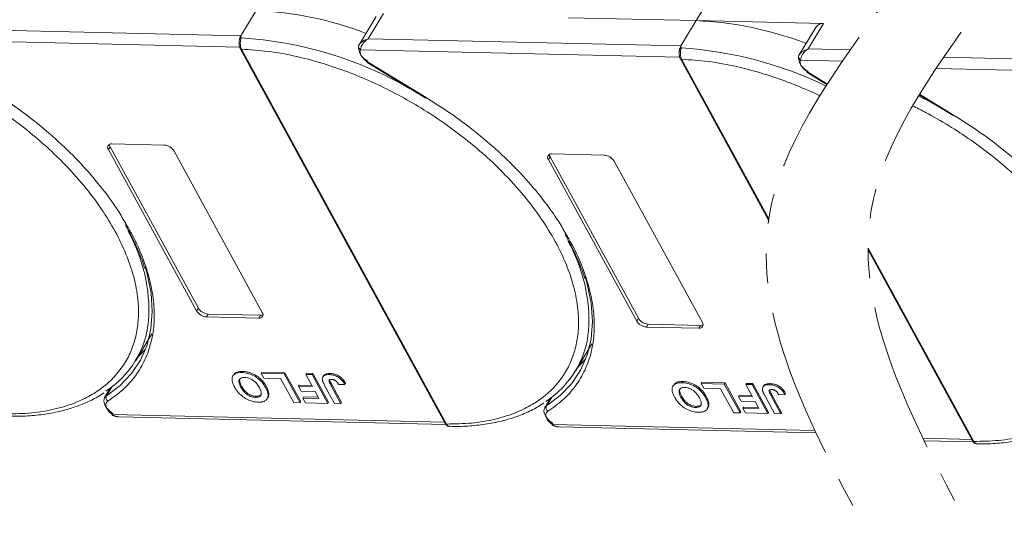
# Model space of a CAD drawing. Header units: millimetres. Extents: x 506 to 1981, y 649 to 1682.
# Tile 63 of 86: x 1574 to 1681, y 1392 to 1448. Entities that reach past the tile are written whole.
import ezdxf

# ---------------------------------------------------------------- set-up
doc = ezdxf.new("R2010")
doc.units = ezdxf.units.MM
doc.linetypes.add('PHANTOM2', pattern=[31.75, 15.875, -3.175, 3.175, -3.175, 3.175, -3.175])

msp = doc.modelspace()

# ---------------------------------------------------------------- linework, layer by layer
at = {"color": 7, "linetype": 'Continuous', "lineweight": 15}
for p, q in [((1647.708, 1448.049), (1649.576, 1451.118)), ((1599.581, 1449.154), (1597.901, 1446.391)), ((1612.711, 1448.488), (1610.843, 1445.417)), ((1611.844, 1446.072), (1613.525, 1448.834)), ((1633.765, 1448.369), (1647.708, 1448.049)), ((1647.708, 1448.049), (1646.027, 1445.287)), ((1661.652, 1447.729), (1647.708, 1448.049)), ((1660.838, 1447.383), (1658.97, 1444.313)), ((1659.971, 1444.967), (1661.652, 1447.729)), ((1597.901, 1446.391), (1563.718, 1447.176)), ((1597.901, 1446.391), (1597.938, 1446.172)), ((1562.886, 1445.95), (1597.792, 1445.149)), ((1610.862, 1445.448), (1610.774, 1445.231)), ((1646.027, 1445.287), (1611.844, 1446.072)), ((1646.027, 1445.287), (1646.065, 1445.068)), ((1597.854, 1444.993), (1620.27, 1404.02)), ((1597.993, 1444.927), (1597.994, 1444.926)), ((1597.994, 1444.926), (1620.409, 1403.953)), ((1611.013, 1444.846), (1645.918, 1444.045)), ((1658.989, 1444.344), (1658.901, 1444.126)), ((1664.582, 1444.861), (1659.971, 1444.967)), ((1611.723, 1443.477), (1618.149, 1439.567)), ((1611.765, 1443.546), (1618.191, 1439.636)), ((1645.981, 1443.888), (1655.631, 1426.25)), ((1646.119, 1443.823), (1646.12, 1443.821)), ((1646.12, 1443.821), (1655.653, 1426.396)), ((1659.139, 1443.741), (1663.735, 1443.636)), ((1703.691, 1443.385), (1674.772, 1444.049)), ((1659.849, 1442.373), (1662.016, 1441.054)), ((1659.891, 1442.442), (1662.06, 1441.122)), ((1673.946, 1442.823), (1703.582, 1442.143)), ((1672.096, 1439.927), (1675.812, 1437.665)), ((1672.138, 1439.996), (1675.854, 1437.734)), ((1583.795, 1434.577), (1589.541, 1434.445)), ((1583.422, 1433.963), (1583.608, 1434.27)), ((1593.078, 1416.313), (1583.422, 1433.963)), ((1583.608, 1434.27), (1593.265, 1416.619)), ((1590.605, 1433.798), (1600.261, 1416.148)), ((1631.922, 1433.473), (1637.668, 1433.341)), ((1631.548, 1432.859), (1631.735, 1433.166)), ((1641.205, 1415.208), (1631.548, 1432.859)), ((1631.735, 1433.166), (1641.392, 1415.515)), ((1638.731, 1432.694), (1648.388, 1415.043)), ((1666.506, 1423.194), (1678.073, 1402.051)), ((1666.507, 1423.005), (1677.933, 1402.118)), ((1593.265, 1416.619), (1593.078, 1416.313)), ((1594.328, 1415.973), (1594.141, 1415.666)), ((1599.888, 1415.534), (1594.141, 1415.666)), ((1594.328, 1415.973), (1600.075, 1415.841)), ((1600.075, 1415.841), (1599.888, 1415.534)), ((1641.392, 1415.515), (1641.205, 1415.208)), ((1642.455, 1414.868), (1642.268, 1414.561)), ((1648.014, 1414.43), (1642.268, 1414.561)), ((1642.455, 1414.868), (1648.201, 1414.736)), ((1648.201, 1414.736), (1648.014, 1414.43)), ((1586.381, 1410.839), (1588.192, 1413.816)), ((1634.508, 1409.735), (1636.319, 1412.712)), ((1598.034, 1409.578), (1598.109, 1409.701)), ((1600.133, 1409.49), (1600.208, 1409.613)), ((1600.208, 1409.613), (1602.74, 1409.555)), ((1597.12, 1409.326), (1597.045, 1409.203)), ((1600.133, 1409.49), (1602.666, 1409.432)), ((1600.421, 1408.965), (1600.133, 1409.49)), ((1602.263, 1408.923), (1600.421, 1408.965)), ((1603.7, 1406.296), (1602.263, 1408.923)), ((1602.74, 1409.555), (1602.666, 1409.432)), ((1602.666, 1409.432), (1604.39, 1406.28)), ((1602.74, 1409.555), (1604.465, 1406.403)), ((1605.014, 1409.378), (1605.089, 1409.501)), ((1605.014, 1409.378), (1605.705, 1409.362)), ((1605.744, 1408.045), (1605.014, 1409.378)), ((1605.089, 1409.501), (1605.779, 1409.485)), ((1605.779, 1409.485), (1605.705, 1409.362)), ((1605.705, 1409.362), (1607.429, 1406.211)), ((1605.779, 1409.485), (1607.504, 1406.333)), ((1606.952, 1409.221), (1606.878, 1409.099)), ((1607.687, 1409.481), (1607.612, 1409.359)), ((1646.161, 1408.474), (1646.235, 1408.597)), ((1583.664, 1407.901), (1583.02, 1406.842)), ((1583.224, 1407.046), (1583.812, 1408.011)), ((1583.548, 1407.816), (1583.612, 1407.815)), ((1597.916, 1407.974), (1597.991, 1408.097)), ((1600.691, 1408.064), (1600.617, 1407.942)), ((1604.299, 1408.202), (1604.224, 1408.08)), ((1604.512, 1407.554), (1604.224, 1408.08)), ((1604.224, 1408.08), (1605.744, 1408.045)), ((1604.299, 1408.202), (1605.675, 1408.171)), ((1606.031, 1407.519), (1604.512, 1407.554)), ((1606.451, 1406.752), (1606.031, 1407.519)), ((1608.166, 1406.194), (1607.079, 1408.181)), ((1607.741, 1408.218), (1607.815, 1408.341)), ((1607.741, 1408.218), (1608.857, 1406.178)), ((1607.815, 1408.341), (1608.931, 1406.301)), ((1608.628, 1408.258), (1609.296, 1408.282)), ((1609.371, 1408.405), (1609.296, 1408.282)), ((1645.247, 1408.221), (1645.172, 1408.098)), ((1648.26, 1408.386), (1648.335, 1408.509)), ((1648.26, 1408.386), (1650.792, 1408.328)), ((1648.547, 1407.861), (1648.26, 1408.386)), ((1648.335, 1408.509), (1650.867, 1408.451)), ((1650.389, 1407.818), (1648.547, 1407.861)), ((1651.826, 1405.192), (1650.389, 1407.818)), ((1650.867, 1408.451), (1650.792, 1408.328)), ((1650.792, 1408.328), (1652.517, 1405.176)), ((1650.867, 1408.451), (1652.592, 1405.299)), ((1653.141, 1408.274), (1653.215, 1408.397)), ((1653.141, 1408.274), (1653.831, 1408.258)), ((1653.87, 1406.94), (1653.141, 1408.274)), ((1653.215, 1408.397), (1653.906, 1408.381)), ((1653.906, 1408.381), (1653.831, 1408.258)), ((1653.831, 1408.258), (1655.556, 1405.106)), ((1653.906, 1408.381), (1655.631, 1405.229)), ((1655.079, 1408.117), (1655.004, 1407.994)), ((1655.814, 1408.377), (1655.739, 1408.254)), ((1655.782, 1407.604), (1655.942, 1407.236)), ((1599.517, 1406.871), (1599.591, 1406.994)), ((1600.798, 1406.716), (1600.873, 1406.838)), ((1600.969, 1407.267), (1600.895, 1407.144)), ((1604.465, 1406.403), (1604.39, 1406.28)), ((1604.776, 1406.915), (1604.701, 1406.792)), ((1604.989, 1406.267), (1604.701, 1406.792)), ((1604.701, 1406.792), (1606.451, 1406.752)), ((1604.776, 1406.915), (1606.382, 1406.878)), ((1631.791, 1406.796), (1631.147, 1405.737)), ((1631.351, 1405.942), (1631.938, 1406.907)), ((1631.675, 1406.712), (1631.739, 1406.71)), ((1646.043, 1406.87), (1646.118, 1406.993)), ((1648.818, 1406.96), (1648.743, 1406.837)), ((1652.426, 1407.098), (1652.351, 1406.975)), ((1652.638, 1406.45), (1652.351, 1406.975)), ((1652.351, 1406.975), (1653.87, 1406.94)), ((1652.426, 1407.098), (1653.801, 1407.067)), ((1654.158, 1406.415), (1652.638, 1406.45)), ((1654.578, 1405.647), (1654.158, 1406.415)), ((1656.293, 1405.089), (1655.206, 1407.076)), ((1655.867, 1407.113), (1655.942, 1407.236)), ((1655.867, 1407.113), (1656.983, 1405.073)), ((1655.942, 1407.236), (1657.058, 1405.196)), ((1656.755, 1407.154), (1657.423, 1407.178)), ((1657.498, 1407.301), (1657.423, 1407.178)), ((1604.39, 1406.28), (1603.7, 1406.296)), ((1607.429, 1406.211), (1604.989, 1406.267)), ((1607.504, 1406.333), (1607.429, 1406.211)), ((1608.857, 1406.178), (1608.166, 1406.194)), ((1608.931, 1406.301), (1608.857, 1406.178)), ((1647.643, 1405.767), (1647.718, 1405.889)), ((1648.925, 1405.611), (1648.999, 1405.734)), ((1649.096, 1406.163), (1649.021, 1406.04)), ((1652.903, 1405.81), (1652.828, 1405.688)), ((1653.115, 1405.162), (1652.828, 1405.688)), ((1652.828, 1405.688), (1654.578, 1405.647)), ((1652.903, 1405.81), (1654.509, 1405.773)), ((1620.185, 1404.175), (1583.879, 1405.008)), ((1584.573, 1404.734), (1620.345, 1403.913)), ((1652.517, 1405.176), (1651.826, 1405.192)), ((1652.592, 1405.299), (1652.517, 1405.176)), ((1655.556, 1405.106), (1653.115, 1405.162)), ((1655.631, 1405.229), (1655.556, 1405.106)), ((1656.983, 1405.073), (1656.293, 1405.089)), ((1657.058, 1405.196), (1656.983, 1405.073)), ((1620.409, 1403.953), (1620.41, 1403.951)), ((1660.697, 1403.245), (1632.005, 1403.904)), ((1632.699, 1403.63), (1660.819, 1402.985)), ((1677.849, 1402.273), (1672.513, 1402.396)), ((1672.639, 1402.135), (1678.008, 1402.012)), ((1678.073, 1402.051), (1678.074, 1402.05))]:
    msp.add_line(p, q, dxfattribs=at)
at = {"color": 7, "linetype": 'Continuous', "lineweight": 15, "flags": 128}
for points in [[(1611.765, 1443.546), (1611.742, 1443.509), (1611.728, 1443.486), (1611.723, 1443.477), (1611.723, 1443.477)], [(1659.891, 1442.442), (1659.869, 1442.405), (1659.855, 1442.382), (1659.849, 1442.373), (1659.849, 1442.373)], [(1618.191, 1439.636), (1618.168, 1439.6), (1618.154, 1439.576), (1618.149, 1439.567), (1618.149, 1439.567)], [(1675.854, 1437.734), (1675.832, 1437.698), (1675.818, 1437.675), (1675.812, 1437.665), (1675.812, 1437.665)], [(1587.441, 1421.154), (1587.666, 1420.373), (1588.092, 1418.282), (1588.232, 1416.273), (1588.087, 1414.367), (1587.657, 1412.585), (1586.946, 1410.945), (1585.964, 1409.466), (1584.719, 1408.161), (1583.224, 1407.046)], [(1635.567, 1420.05), (1635.793, 1419.269), (1636.218, 1417.178), (1636.359, 1415.168), (1636.214, 1413.263), (1635.783, 1411.481), (1635.073, 1409.841), (1634.09, 1408.361), (1632.845, 1407.057), (1631.351, 1405.942)], [(1586.658, 1411.294), (1586.704, 1411.336), (1587.496, 1412.137)], [(1634.785, 1410.19), (1634.83, 1410.231), (1635.623, 1411.033)], [(1583.913, 1405.111), (1583.6, 1405.345), (1583.334, 1405.609), (1583.128, 1405.888), (1582.992, 1406.17), (1582.932, 1406.439), (1582.953, 1406.683), (1583.02, 1406.842)], [(1583.02, 1406.842), (1583.052, 1406.888), (1583.224, 1407.046)], [(1632.039, 1404.007), (1631.727, 1404.241), (1631.461, 1404.505), (1631.255, 1404.784), (1631.118, 1405.066), (1631.059, 1405.335), (1631.079, 1405.579), (1631.147, 1405.737)], [(1631.147, 1405.737), (1631.178, 1405.784), (1631.351, 1405.942)], [(1583.879, 1405.008), (1583.852, 1404.974), (1583.834, 1404.953), (1583.825, 1404.946), (1583.825, 1404.954), (1583.835, 1404.975), (1583.853, 1405.009), (1583.879, 1405.055), (1583.913, 1405.111)], [(1632.005, 1403.904), (1631.979, 1403.87), (1631.961, 1403.849), (1631.952, 1403.842), (1631.952, 1403.849), (1631.961, 1403.87), (1631.979, 1403.905), (1632.006, 1403.951), (1632.039, 1404.007)]]:
    msp.add_lwpolyline(points, dxfattribs=at)
at = {"color": 7, "linetype": 'Continuous', "lineweight": 15}
for centre, radius, start, end in [((1598.005, 1411.297), 37.889, 68.97091, 87.61491), ((1646.131, 1410.193), 37.889, 68.97091, 87.61491), ((1661.536, 1446.872), 0.865, 82.29579, 143.75946), ((1598.016, 1445.905), 0.278, 106.23049, 154.5199), ((1595.309, 1403.894), 42.36, 60.09182, 86.44113), ((1611.073, 1445.214), 0.299, 148.89078, 176.84469), ((1611.208, 1445.233), 0.433, 180.29447, 243.27622), ((1612.482, 1445.206), 1.705, 177.9781, 247.11934), ((1597.979, 1445.078), 0.152, 213.6444, 275.03728), ((1597.982, 1445.08), 0.155, 214.37766, 274.3082), ((1646.143, 1444.801), 0.278, 106.23049, 154.5199), ((1643.436, 1402.79), 42.36, 64.1283, 86.44113), ((1659.2, 1444.11), 0.299, 148.89078, 176.84469), ((1659.334, 1444.129), 0.433, 180.29447, 243.27622), ((1660.609, 1444.102), 1.705, 177.9781, 247.11934), ((1646.106, 1443.974), 0.152, 213.6444, 275.03728), ((1646.109, 1443.976), 0.155, 214.37766, 274.3082), ((1652.973, 1401.992), 42.36, 60.09182, 63.26), ((1583.725, 1434.199), 0.384, 79.47957, 217.89689), ((1584.09, 1434.557), 0.561, 182.97477, 210.78742), ((1589.449, 1433.096), 1.352, 31.28833, 86.07738), ((1631.851, 1433.095), 0.384, 79.47957, 217.89689), ((1632.217, 1433.453), 0.561, 182.97477, 210.78742), ((1637.576, 1431.992), 1.352, 31.28833, 86.07738), ((1570.088, 1416.311), 17.77, 356.58108, 29.61611), ((1618.215, 1415.207), 17.77, 356.58108, 29.61611), ((1594.234, 1417.015), 1.352, 211.28833, 266.07738), ((1594.421, 1417.322), 1.352, 211.28833, 266.07738), ((1599.958, 1415.912), 0.384, 259.47957, 37.89689), ((1577.553, 1416.211), 10.318, 302.73279, 354.66622), ((1600.108, 1416.4), 0.561, 266.58142, 294.38722), ((1642.36, 1415.911), 1.352, 211.28833, 266.07738), ((1642.547, 1416.217), 1.352, 211.28833, 266.07738), ((1648.085, 1414.807), 0.384, 259.47957, 37.89689), ((1625.68, 1415.106), 10.318, 302.73279, 354.66622), ((1648.235, 1415.296), 0.561, 266.58142, 294.38722), ((1583.661, 1406.839), 0.483, 154.63164, 231.84459), ((1631.788, 1405.735), 0.483, 154.63164, 231.84459), ((1620.398, 1404.108), 0.155, 214.37766, 274.3082), ((1620.399, 1404.106), 0.155, 214.42362, 274.2689), ((1678.061, 1402.206), 0.155, 214.37766, 274.3082), ((1678.062, 1402.204), 0.155, 214.42362, 274.2689)]:
    msp.add_arc(centre, radius, start, end, dxfattribs=at)
at = {"color": 3, "linetype": 'PHANTOM2', "lineweight": 9, "ltscale": 1.030123}
for points in [[(1668.774, 1505.623), (1679.347, 1471.386), (1655.682, 1426.576), (1666.255, 1392.338)], [(1679.917, 1506.191), (1690.49, 1471.954), (1666.825, 1427.143), (1677.398, 1392.906)]]:
    msp.add_spline(points, degree=3, dxfattribs=at)
at = {"color": 7, "linetype": 'Continuous', "lineweight": 15}
for points in [[(1597.765, 1446.025), (1597.781, 1446.093), (1597.813, 1446.229), (1597.872, 1446.337), (1597.901, 1446.391)], [(1645.892, 1444.92), (1645.908, 1444.989), (1645.94, 1445.125), (1645.998, 1445.233), (1646.027, 1445.287)], [(1611.013, 1444.846), (1610.985, 1444.754), (1610.93, 1444.569), (1611.032, 1444.338), (1611.083, 1444.222)], [(1611.083, 1444.222), (1611.166, 1444.096), (1611.333, 1443.845), (1611.621, 1443.646), (1611.765, 1443.546)], [(1659.139, 1443.741), (1659.112, 1443.649), (1659.057, 1443.465), (1659.159, 1443.233), (1659.21, 1443.117)], [(1659.21, 1443.117), (1659.293, 1442.992), (1659.459, 1442.741), (1659.747, 1442.541), (1659.891, 1442.442)], [(1583.259, 1405.645), (1583.335, 1405.528), (1583.488, 1405.295), (1583.748, 1405.104), (1583.879, 1405.008)], [(1631.386, 1404.54), (1631.462, 1404.424), (1631.614, 1404.191), (1631.875, 1403.999), (1632.005, 1403.904)]]:
    msp.add_open_spline(points, degree=3, dxfattribs=at)
for points, knots in [([(1549.867, 1446.03), (1550.831, 1445.97), (1552.788, 1445.849), (1555.934, 1445.27), (1558.967, 1444.45), (1561.81, 1443.448), (1564.419, 1442.343), (1567.009, 1441.058), (1570.396, 1439.118), (1573.594, 1436.888), (1576.486, 1434.456), (1578.664, 1432.382), (1580.768, 1430.058), (1582.68, 1427.525), (1584.226, 1425.012), (1585.425, 1422.507), (1586.27, 1419.999), (1586.688, 1417.714), (1586.754, 1415.688), (1586.551, 1413.923), (1586.082, 1412.264), (1585.101, 1410.226), (1583.608, 1408.502), (1581.668, 1407.15), (1579.864, 1406.254), (1577.662, 1405.554), (1575.078, 1405.107), (1573.205, 1405.074), (1572.283, 1405.057)], [0, 0, 0, 0, 0.038862, 0.078912, 0.1200677, 0.1522272, 0.1843815, 0.2172151, 0.2500433, 0.3156185, 0.347778, 0.3799323, 0.4210926, 0.4611415, 0.5, 0.5388632, 0.578912, 0.6200677, 0.6522272, 0.6843815, 0.7172151, 0.7500433, 0.8156185, 0.847778, 0.8799323, 0.9210926, 0.9611404, 1, 1, 1, 1]), ([(1597.741, 1445.843), (1597.731, 1445.706), (1597.714, 1445.494), (1597.762, 1445.194), (1597.822, 1445.062), (1597.853, 1444.994)], [0, 0, 0, 0, 0.4726534, 0.7330547, 1, 1, 1, 1]), ([(1597.743, 1445.759), (1597.744, 1445.83), (1597.745, 1445.921), (1597.761, 1446.007), (1597.765, 1446.025)], [0, 0, 0, 0, 0.789595, 1, 1, 1, 1]), ([(1597.938, 1446.172), (1597.931, 1446.136), (1597.913, 1446.055), (1597.883, 1445.906), (1597.861, 1445.736), (1597.852, 1445.531), (1597.866, 1445.318), (1597.913, 1445.101), (1597.964, 1444.989), (1597.993, 1444.927)], [0, 0, 0, 0, 0.11199725, 0.24484387, 0.3691679, 0.50089869, 0.68753328, 0.82813816, 1, 1, 1, 1]), ([(1610.817, 1445.369), (1610.856, 1445.432), (1610.943, 1445.573), (1611.267, 1445.851), (1611.618, 1445.985), (1611.844, 1446.072)], [0, 0, 0, 0, 0.2270634, 0.5015869, 1, 1, 1, 1]), ([(1611.844, 1446.072), (1611.727, 1445.99), (1611.492, 1445.827), (1611.22, 1445.496), (1611.038, 1445.141), (1611.021, 1444.94), (1611.013, 1444.846)], [0, 0, 0, 0, 0.2515188, 0.5017844, 0.7656323, 1, 1, 1, 1]), ([(1597.994, 1444.926), (1598.957, 1444.866), (1600.914, 1444.745), (1604.06, 1444.166), (1607.093, 1443.346), (1609.937, 1442.344), (1612.545, 1441.239), (1615.136, 1439.954), (1618.523, 1438.014), (1621.72, 1435.784), (1624.613, 1433.352), (1626.79, 1431.278), (1628.894, 1428.953), (1630.806, 1426.421), (1632.352, 1423.908), (1633.552, 1421.403), (1634.397, 1418.895), (1634.815, 1416.61), (1634.881, 1414.584), (1634.677, 1412.819), (1634.209, 1411.16), (1633.227, 1409.122), (1631.735, 1407.397), (1629.795, 1406.046), (1627.99, 1405.15), (1625.789, 1404.45), (1623.204, 1404.003), (1621.332, 1403.969), (1620.409, 1403.953)], [0, 0, 0, 0, 0.038862, 0.078912, 0.1200677, 0.1522272, 0.1843815, 0.2172151, 0.2500433, 0.3156185, 0.347778, 0.3799323, 0.4210926, 0.4611415, 0.5, 0.5388632, 0.578912, 0.6200677, 0.6522272, 0.6843815, 0.7172151, 0.7500433, 0.8156185, 0.847778, 0.8799323, 0.9210926, 0.9611404, 1, 1, 1, 1]), ([(1645.868, 1444.738), (1645.857, 1444.602), (1645.841, 1444.389), (1645.889, 1444.09), (1645.949, 1443.957), (1645.98, 1443.89)], [0, 0, 0, 0, 0.4726534, 0.7330547, 1, 1, 1, 1]), ([(1645.87, 1444.654), (1645.871, 1444.726), (1645.872, 1444.816), (1645.888, 1444.902), (1645.892, 1444.92)], [0, 0, 0, 0, 0.789595, 1, 1, 1, 1]), ([(1646.065, 1445.068), (1646.057, 1445.031), (1646.04, 1444.951), (1646.01, 1444.802), (1645.988, 1444.631), (1645.978, 1444.427), (1645.993, 1444.214), (1646.04, 1443.997), (1646.091, 1443.885), (1646.119, 1443.823)], [0, 0, 0, 0, 0.1119973, 0.2448439, 0.3691679, 0.5008987, 0.6875333, 0.8281382, 1, 1, 1, 1]), ([(1658.943, 1444.265), (1658.983, 1444.328), (1659.07, 1444.469), (1659.393, 1444.747), (1659.745, 1444.881), (1659.971, 1444.967)], [0, 0, 0, 0, 0.2270634, 0.5015869, 1, 1, 1, 1]), ([(1659.971, 1444.967), (1659.853, 1444.885), (1659.619, 1444.722), (1659.346, 1444.391), (1659.165, 1444.037), (1659.148, 1443.836), (1659.139, 1443.741)], [0, 0, 0, 0, 0.2515188, 0.5017844, 0.7656323, 1, 1, 1, 1]), ([(1646.12, 1443.821), (1647.084, 1443.762), (1649.041, 1443.641), (1652.187, 1443.062), (1655.22, 1442.242), (1658.064, 1441.239), (1659.991, 1440.423), (1661.047, 1439.93), (1661.245, 1439.835)], [0, 0, 0, 0, 0.03886198, 0.07891202, 0.12006769, 0.15222721, 0.18438153, 0.19185916, 0.19185916, 0.19185916, 0.19185916]), ([(1570.064, 1440.74), (1571.039, 1440.122), (1572.99, 1438.884), (1575.748, 1436.787), (1578.345, 1434.535), (1580.731, 1432.136), (1582.83, 1429.65), (1584.411, 1427.485), (1585.155, 1426.161), (1585.423, 1425.684)], [0, 0, 0, 0, 0.1495671, 0.2991439, 0.452293, 0.6065008, 0.7607086, 0.9138577, 1, 1, 1, 1]), ([(1618.191, 1439.636), (1619.166, 1439.017), (1621.116, 1437.78), (1623.875, 1435.683), (1626.472, 1433.431), (1628.858, 1431.032), (1630.957, 1428.546), (1632.538, 1426.381), (1633.282, 1425.057), (1633.55, 1424.58)], [0, 0, 0, 0, 0.1495671, 0.2991439, 0.452293, 0.6065008, 0.7607086, 0.9138577, 1, 1, 1, 1]), ([(1671.39, 1438.743), (1671.859, 1438.512), (1673.19, 1437.829), (1676.186, 1436.112), (1679.384, 1433.882), (1682.277, 1431.45), (1684.454, 1429.376), (1686.558, 1427.052), (1688.47, 1424.519), (1690.016, 1422.006), (1691.215, 1419.501), (1692.061, 1416.993), (1692.479, 1414.708), (1692.544, 1412.682), (1692.341, 1410.917), (1691.873, 1409.258), (1690.891, 1407.22), (1689.398, 1405.496), (1687.459, 1404.144), (1685.654, 1403.248), (1683.453, 1402.548), (1680.868, 1402.101), (1678.995, 1402.068), (1678.073, 1402.051)], [0.19950286, 0.19950286, 0.19950286, 0.19950286, 0.21721506, 0.25004326, 0.31561849, 0.34777802, 0.37993233, 0.42109262, 0.46114154, 0.50000001, 0.53886316, 0.57891202, 0.62006769, 0.65222721, 0.68438153, 0.71721506, 0.75004326, 0.81561849, 0.84777802, 0.87993233, 0.92109262, 0.96114036, 1, 1, 1, 1]), ([(1675.854, 1437.734), (1676.829, 1437.116), (1678.78, 1435.878), (1681.538, 1433.781), (1684.136, 1431.529), (1686.522, 1429.13), (1688.621, 1426.644), (1690.201, 1424.479), (1690.946, 1423.155), (1691.214, 1422.678)], [0, 0, 0, 0, 0.1495671, 0.2991439, 0.452293, 0.6065008, 0.7607086, 0.9138577, 1, 1, 1, 1]), ([(1585.251, 1425.771), (1585.48, 1425.371), (1586.043, 1424.387), (1586.735, 1422.831), (1587.22, 1421.623), (1587.384, 1421.01), (1587.398, 1420.958)], [0, 0, 0, 0, 0.2464559, 0.6056052, 0.9666445, 1, 1, 1, 1]), ([(1585.423, 1425.684), (1585.634, 1425.334), (1586.339, 1424.155), (1587.198, 1422.158), (1587.994, 1419.733), (1588.419, 1417.368), (1588.488, 1415.091), (1588.176, 1412.938), (1587.492, 1410.96), (1586.446, 1409.209), (1585.096, 1407.676), (1583.94, 1406.865), (1583.362, 1406.459)], [0, 0, 0, 0, 0.0444737, 0.1493697, 0.2542516, 0.3591475, 0.466545, 0.5746848, 0.6828247, 0.7902221, 0.8951076, 1, 1, 1, 1]), ([(1633.55, 1424.58), (1633.76, 1424.229), (1634.466, 1423.051), (1635.325, 1421.054), (1636.121, 1418.629), (1636.546, 1416.264), (1636.615, 1413.987), (1636.303, 1411.833), (1635.618, 1409.855), (1634.573, 1408.104), (1633.223, 1406.572), (1632.067, 1405.761), (1631.489, 1405.355)], [0, 0, 0, 0, 0.0444737, 0.1493697, 0.2542516, 0.3591475, 0.466545, 0.5746848, 0.6828247, 0.7902221, 0.8951076, 1, 1, 1, 1]), ([(1633.378, 1424.667), (1633.607, 1424.267), (1634.169, 1423.283), (1634.861, 1421.727), (1635.347, 1420.519), (1635.511, 1419.906), (1635.525, 1419.854)], [0, 0, 0, 0, 0.2464559, 0.6056052, 0.9666445, 1, 1, 1, 1]), ([(1597.135, 1409.315), (1597.192, 1409.397), (1597.319, 1409.579), (1597.687, 1409.692), (1597.981, 1409.698), (1598.109, 1409.701)], [0, 0, 0, 0, 0.3159769, 0.7036842, 1, 1, 1, 1]), ([(1598.109, 1409.701), (1598.206, 1409.696), (1598.501, 1409.681), (1599.041, 1409.55), (1599.656, 1409.231), (1600.206, 1408.777), (1600.516, 1408.373), (1600.66, 1408.12), (1600.691, 1408.064)], [0, 0, 0, 0, 0.1021706, 0.3092201, 0.51365, 0.6922749, 0.9324126, 1, 1, 1, 1]), ([(1597.217, 1408.005), (1597.174, 1408.089), (1597.043, 1408.343), (1596.924, 1408.744), (1596.977, 1409.155), (1597.228, 1409.439), (1597.61, 1409.571), (1597.906, 1409.576), (1598.034, 1409.578)], [0, 0, 0, 0, 0.1018882, 0.3073435, 0.4929627, 0.6786474, 0.8607914, 1, 1, 1, 1]), ([(1597.916, 1407.974), (1597.873, 1408.058), (1597.752, 1408.295), (1597.673, 1408.622), (1597.777, 1408.881), (1597.968, 1409.02), (1598.177, 1409.053), (1598.3, 1409.053), (1598.323, 1409.053)], [0, 0, 0, 0, 0.1585903, 0.4472388, 0.6203806, 0.7935748, 0.9612953, 1, 1, 1, 1]), ([(1597.991, 1408.097), (1597.949, 1408.181), (1597.829, 1408.416), (1597.739, 1408.733), (1597.825, 1408.897), (1597.852, 1408.949)], [0, 0, 0, 0, 0.2710271, 0.7643207, 1, 1, 1, 1]), ([(1598.034, 1409.578), (1598.131, 1409.573), (1598.426, 1409.558), (1598.966, 1409.427), (1599.581, 1409.109), (1600.131, 1408.654), (1600.441, 1408.251), (1600.585, 1407.997), (1600.617, 1407.942)], [0, 0, 0, 0, 0.1021706, 0.3092201, 0.51365, 0.6922749, 0.9324126, 1, 1, 1, 1]), ([(1598.323, 1409.053), (1598.423, 1409.045), (1598.623, 1409.029), (1598.959, 1408.908), (1599.295, 1408.713), (1599.644, 1408.399), (1599.832, 1408.125), (1599.927, 1407.955), (1599.937, 1407.937)], [0, 0, 0, 0, 0.15970987, 0.32042921, 0.49107352, 0.67705027, 0.96629027, 1, 1, 1, 1]), ([(1606.829, 1408.778), (1606.825, 1408.855), (1606.817, 1409.011), (1606.931, 1409.196), (1607.179, 1409.346), (1607.449, 1409.354), (1607.612, 1409.359)], [0, 0, 0, 0, 0.2064605, 0.4135145, 0.6452106, 1, 1, 1, 1]), ([(1607.079, 1408.181), (1607.056, 1408.223), (1607.011, 1408.307), (1606.956, 1408.42), (1606.911, 1408.52), (1606.878, 1408.606), (1606.847, 1408.693), (1606.835, 1408.75), (1606.829, 1408.778)], [0, 0, 0, 0, 0.2082698, 0.416707, 0.5614806, 0.7065734, 0.8528245, 1, 1, 1, 1]), ([(1606.964, 1409.214), (1606.979, 1409.245), (1607.027, 1409.345), (1607.26, 1409.465), (1607.526, 1409.475), (1607.687, 1409.481)], [0, 0, 0, 0, 0.1483819, 0.4848209, 1, 1, 1, 1]), ([(1607.741, 1408.218), (1607.697, 1408.302), (1607.62, 1408.447), (1607.559, 1408.622), (1607.563, 1408.734), (1607.614, 1408.793), (1607.711, 1408.831), (1607.8, 1408.833), (1607.855, 1408.834)], [0, 0, 0, 0, 0.2920273, 0.5048541, 0.6139046, 0.723685, 0.8298165, 1, 1, 1, 1]), ([(1607.612, 1409.359), (1607.71, 1409.353), (1607.933, 1409.34), (1608.313, 1409.231), (1608.683, 1409.019), (1609.041, 1408.695), (1609.196, 1408.445), (1609.296, 1408.282)], [0, 0, 0, 0, 0.1552919, 0.3531453, 0.543243, 0.704067, 1, 1, 1, 1]), ([(1607.645, 1408.749), (1607.646, 1408.742), (1607.652, 1408.617), (1607.736, 1408.474), (1607.815, 1408.341)], [0, 0, 0, 0, 0.0579521, 1, 1, 1, 1]), ([(1607.687, 1409.481), (1607.785, 1409.476), (1608.008, 1409.462), (1608.388, 1409.353), (1608.758, 1409.142), (1609.116, 1408.818), (1609.271, 1408.568), (1609.371, 1408.405)], [0, 0, 0, 0, 0.1552919, 0.3531453, 0.543243, 0.704067, 1, 1, 1, 1]), ([(1607.855, 1408.834), (1607.885, 1408.833), (1607.947, 1408.829), (1608.037, 1408.807), (1608.12, 1408.777), (1608.191, 1408.742), (1608.259, 1408.7), (1608.299, 1408.668), (1608.32, 1408.652)], [0, 0, 0, 0, 0.202387, 0.4109073, 0.5578292, 0.7094718, 0.8532239, 1, 1, 1, 1]), ([(1608.32, 1408.652), (1608.346, 1408.628), (1608.399, 1408.58), (1608.459, 1408.508), (1608.509, 1408.442), (1608.551, 1408.381), (1608.591, 1408.319), (1608.616, 1408.278), (1608.628, 1408.258)], [0, 0, 0, 0, 0.1938055, 0.3931273, 0.5440688, 0.6954121, 0.8476129, 1, 1, 1, 1]), ([(1645.261, 1408.211), (1645.318, 1408.293), (1645.445, 1408.475), (1645.813, 1408.588), (1646.108, 1408.594), (1646.235, 1408.597)], [0, 0, 0, 0, 0.3159769, 0.7036842, 1, 1, 1, 1]), ([(1646.235, 1408.597), (1646.333, 1408.592), (1646.628, 1408.577), (1647.167, 1408.446), (1647.783, 1408.127), (1648.333, 1407.673), (1648.643, 1407.269), (1648.787, 1407.016), (1648.818, 1406.96)], [0, 0, 0, 0, 0.1021706, 0.3092201, 0.51365, 0.6922749, 0.9324126, 1, 1, 1, 1]), ([(1599.813, 1406.345), (1599.715, 1406.35), (1599.421, 1406.366), (1598.883, 1406.499), (1598.271, 1406.816), (1597.72, 1407.269), (1597.402, 1407.682), (1597.253, 1407.943), (1597.217, 1408.005)], [0, 0, 0, 0, 0.1013981, 0.3069957, 0.5061443, 0.6852619, 0.9245571, 1, 1, 1, 1]), ([(1599.517, 1406.871), (1599.417, 1406.878), (1599.218, 1406.893), (1598.884, 1407.006), (1598.561, 1407.193), (1598.231, 1407.488), (1598.038, 1407.759), (1597.936, 1407.94), (1597.916, 1407.974)], [0, 0, 0, 0, 0.16029217, 0.32192242, 0.49076139, 0.65756923, 0.93388265, 1, 1, 1, 1]), ([(1599.591, 1406.994), (1599.492, 1407.001), (1599.292, 1407.016), (1598.958, 1407.129), (1598.636, 1407.316), (1598.305, 1407.61), (1598.112, 1407.882), (1598.011, 1408.062), (1597.991, 1408.097)], [0, 0, 0, 0, 0.1602922, 0.3219224, 0.4907614, 0.6575692, 0.9338827, 1, 1, 1, 1]), ([(1599.937, 1407.937), (1599.981, 1407.853), (1600.09, 1407.64), (1600.17, 1407.341), (1600.108, 1407.084), (1599.939, 1406.929), (1599.72, 1406.873), (1599.568, 1406.871), (1599.517, 1406.871)], [0, 0, 0, 0, 0.1586166, 0.4008637, 0.5730594, 0.7454856, 0.9129852, 1, 1, 1, 1]), ([(1600.617, 1407.942), (1600.639, 1407.9), (1600.685, 1407.816), (1600.746, 1407.685), (1600.802, 1407.551), (1600.848, 1407.413), (1600.882, 1407.276), (1600.891, 1407.188), (1600.895, 1407.144)], [0, 0, 0, 0, 0.1539502, 0.3081809, 0.478699, 0.6499612, 0.8242026, 1, 1, 1, 1]), ([(1600.691, 1408.064), (1600.714, 1408.022), (1600.759, 1407.938), (1600.82, 1407.808), (1600.876, 1407.674), (1600.922, 1407.536), (1600.957, 1407.399), (1600.965, 1407.311), (1600.969, 1407.267)], [0, 0, 0, 0, 0.1539502, 0.3081809, 0.478699, 0.6499612, 0.8242026, 1, 1, 1, 1]), ([(1645.344, 1406.901), (1645.301, 1406.985), (1645.169, 1407.238), (1645.05, 1407.64), (1645.103, 1408.05), (1645.355, 1408.335), (1645.736, 1408.467), (1646.033, 1408.472), (1646.161, 1408.474)], [0, 0, 0, 0, 0.1018882, 0.3073435, 0.4929627, 0.6786474, 0.8607914, 1, 1, 1, 1]), ([(1646.043, 1406.87), (1646, 1406.954), (1645.879, 1407.191), (1645.799, 1407.518), (1645.903, 1407.776), (1646.095, 1407.915), (1646.303, 1407.949), (1646.427, 1407.949), (1646.45, 1407.949)], [0, 0, 0, 0, 0.1585903, 0.4472388, 0.6203806, 0.7935748, 0.9612953, 1, 1, 1, 1]), ([(1646.118, 1406.993), (1646.075, 1407.076), (1645.956, 1407.312), (1645.866, 1407.629), (1645.951, 1407.792), (1645.979, 1407.845)], [0, 0, 0, 0, 0.2710271, 0.7643207, 1, 1, 1, 1]), ([(1646.161, 1408.474), (1646.258, 1408.469), (1646.553, 1408.454), (1647.093, 1408.323), (1647.708, 1408.004), (1648.258, 1407.55), (1648.568, 1407.146), (1648.712, 1406.893), (1648.743, 1406.837)], [0, 0, 0, 0, 0.1021706, 0.3092201, 0.51365, 0.6922749, 0.9324126, 1, 1, 1, 1]), ([(1646.45, 1407.949), (1646.55, 1407.941), (1646.75, 1407.925), (1647.086, 1407.804), (1647.422, 1407.609), (1647.771, 1407.294), (1647.958, 1407.021), (1648.054, 1406.85), (1648.064, 1406.832)], [0, 0, 0, 0, 0.1597099, 0.3204292, 0.4910735, 0.6770503, 0.9662903, 1, 1, 1, 1]), ([(1654.956, 1407.674), (1654.952, 1407.751), (1654.944, 1407.906), (1655.058, 1408.092), (1655.306, 1408.241), (1655.576, 1408.249), (1655.739, 1408.254)], [0, 0, 0, 0, 0.2064605, 0.4135145, 0.6452106, 1, 1, 1, 1]), ([(1655.206, 1407.076), (1655.183, 1407.118), (1655.138, 1407.202), (1655.082, 1407.315), (1655.037, 1407.415), (1655.005, 1407.502), (1654.973, 1407.589), (1654.962, 1407.645), (1654.956, 1407.674)], [0, 0, 0, 0, 0.20826979, 0.416707, 0.56148059, 0.70657343, 0.85282453, 1, 1, 1, 1]), ([(1655.091, 1408.11), (1655.106, 1408.141), (1655.154, 1408.241), (1655.386, 1408.361), (1655.653, 1408.371), (1655.814, 1408.377)], [0, 0, 0, 0, 0.1483819, 0.4848209, 1, 1, 1, 1]), ([(1655.867, 1407.113), (1655.823, 1407.198), (1655.747, 1407.343), (1655.686, 1407.518), (1655.689, 1407.63), (1655.741, 1407.688), (1655.838, 1407.727), (1655.927, 1407.729), (1655.982, 1407.73)], [0, 0, 0, 0, 0.2920273, 0.5048541, 0.6139046, 0.723685, 0.8298165, 1, 1, 1, 1]), ([(1655.739, 1408.254), (1655.837, 1408.248), (1656.06, 1408.235), (1656.44, 1408.126), (1656.81, 1407.915), (1657.168, 1407.591), (1657.323, 1407.341), (1657.423, 1407.178)], [0, 0, 0, 0, 0.1552919, 0.3531453, 0.543243, 0.704067, 1, 1, 1, 1]), ([(1655.814, 1408.377), (1655.912, 1408.371), (1656.135, 1408.358), (1656.515, 1408.249), (1656.885, 1408.038), (1657.242, 1407.714), (1657.397, 1407.463), (1657.498, 1407.301)], [0, 0, 0, 0, 0.1552919, 0.3531453, 0.543243, 0.704067, 1, 1, 1, 1]), ([(1655.982, 1407.73), (1656.012, 1407.728), (1656.073, 1407.725), (1656.164, 1407.703), (1656.246, 1407.673), (1656.317, 1407.637), (1656.385, 1407.595), (1656.426, 1407.564), (1656.447, 1407.548)], [0, 0, 0, 0, 0.202387, 0.4109073, 0.5578292, 0.7094718, 0.8532239, 1, 1, 1, 1]), ([(1656.447, 1407.548), (1656.473, 1407.524), (1656.526, 1407.476), (1656.585, 1407.404), (1656.636, 1407.337), (1656.678, 1407.276), (1656.718, 1407.215), (1656.742, 1407.174), (1656.755, 1407.154)], [0, 0, 0, 0, 0.19380551, 0.39312733, 0.54406876, 0.6954121, 0.84761289, 1, 1, 1, 1]), ([(1572.626, 1404.81), (1572.967, 1404.802), (1573.982, 1404.778), (1575.585, 1404.898), (1577.428, 1405.165), (1579.171, 1405.591), (1580.796, 1406.178), (1582.062, 1406.769), (1582.721, 1407.221), (1582.938, 1407.369)], [0, 0, 0, 0, 0.083579, 0.2482141, 0.413815, 0.5804106, 0.7481743, 0.9174399, 1, 1, 1, 1]), ([(1583.362, 1406.459), (1583.309, 1406.416), (1583.199, 1406.327), (1583.133, 1406.127), (1583.144, 1405.895), (1583.221, 1405.727), (1583.259, 1405.645)], [0, 0, 0, 0, 0.2455128, 0.5, 0.7544872, 1, 1, 1, 1]), ([(1600.16, 1407.215), (1600.112, 1407.159), (1600.017, 1407.048), (1599.794, 1406.996), (1599.643, 1406.994), (1599.591, 1406.994)], [0, 0, 0, 0, 0.3981888, 0.7942495, 1, 1, 1, 1]), ([(1600.502, 1406.452), (1600.466, 1406.437), (1600.394, 1406.408), (1600.278, 1406.38), (1600.164, 1406.361), (1600.052, 1406.35), (1599.935, 1406.344), (1599.853, 1406.345), (1599.813, 1406.345)], [0, 0, 0, 0, 0.1854289, 0.3721896, 0.5277082, 0.6838775, 0.8416784, 1, 1, 1, 1]), ([(1600.895, 1407.144), (1600.893, 1407.07), (1600.89, 1406.92), (1600.797, 1406.679), (1600.654, 1406.525), (1600.518, 1406.46), (1600.502, 1406.452)], [0, 0, 0, 0, 0.2508959, 0.5021661, 0.9405117, 1, 1, 1, 1]), ([(1600.969, 1407.267), (1600.966, 1407.194), (1600.958, 1407.047), (1600.927, 1406.898), (1600.873, 1406.846), (1600.868, 1406.842)], [0, 0, 0, 0, 0.4783949, 0.9575036, 1, 1, 1, 1]), ([(1647.939, 1405.241), (1647.842, 1405.246), (1647.547, 1405.261), (1647.01, 1405.395), (1646.398, 1405.712), (1645.847, 1406.165), (1645.528, 1406.578), (1645.38, 1406.839), (1645.344, 1406.901)], [0, 0, 0, 0, 0.1013981, 0.3069957, 0.5061443, 0.6852619, 0.9245571, 1, 1, 1, 1]), ([(1647.643, 1405.767), (1647.544, 1405.774), (1647.344, 1405.789), (1647.01, 1405.902), (1646.687, 1406.088), (1646.357, 1406.383), (1646.164, 1406.655), (1646.063, 1406.835), (1646.043, 1406.87)], [0, 0, 0, 0, 0.1602922, 0.3219224, 0.4907614, 0.6575692, 0.9338827, 1, 1, 1, 1]), ([(1647.718, 1405.889), (1647.619, 1405.897), (1647.419, 1405.912), (1647.085, 1406.025), (1646.762, 1406.211), (1646.432, 1406.506), (1646.239, 1406.778), (1646.137, 1406.958), (1646.118, 1406.993)], [0, 0, 0, 0, 0.1602922, 0.3219224, 0.4907614, 0.6575692, 0.9338827, 1, 1, 1, 1]), ([(1648.064, 1406.832), (1648.107, 1406.748), (1648.216, 1406.536), (1648.297, 1406.237), (1648.235, 1405.98), (1648.065, 1405.825), (1647.846, 1405.768), (1647.695, 1405.767), (1647.643, 1405.767)], [0, 0, 0, 0, 0.15861661, 0.40086372, 0.57305935, 0.74548557, 0.91298519, 1, 1, 1, 1]), ([(1648.743, 1406.837), (1648.766, 1406.795), (1648.811, 1406.711), (1648.872, 1406.581), (1648.928, 1406.447), (1648.974, 1406.309), (1649.009, 1406.172), (1649.017, 1406.084), (1649.021, 1406.04)], [0, 0, 0, 0, 0.1539502, 0.3081809, 0.478699, 0.6499612, 0.8242026, 1, 1, 1, 1]), ([(1648.818, 1406.96), (1648.841, 1406.918), (1648.886, 1406.834), (1648.947, 1406.704), (1649.003, 1406.57), (1649.049, 1406.432), (1649.084, 1406.295), (1649.092, 1406.207), (1649.096, 1406.163)], [0, 0, 0, 0, 0.1539502, 0.3081809, 0.478699, 0.6499612, 0.8242026, 1, 1, 1, 1]), ([(1620.753, 1403.705), (1621.094, 1403.697), (1622.108, 1403.673), (1623.712, 1403.794), (1625.555, 1404.061), (1627.298, 1404.486), (1628.922, 1405.074), (1630.188, 1405.665), (1630.848, 1406.116), (1631.064, 1406.265)], [0, 0, 0, 0, 0.083579, 0.2482141, 0.413815, 0.5804106, 0.7481743, 0.9174399, 1, 1, 1, 1]), ([(1631.489, 1405.355), (1631.435, 1405.311), (1631.325, 1405.223), (1631.26, 1405.023), (1631.271, 1404.79), (1631.348, 1404.623), (1631.386, 1404.54)], [0, 0, 0, 0, 0.24551284, 0.5, 0.75448716, 1, 1, 1, 1]), ([(1648.286, 1406.111), (1648.239, 1406.055), (1648.143, 1405.944), (1647.92, 1405.891), (1647.77, 1405.89), (1647.718, 1405.889)], [0, 0, 0, 0, 0.3981888, 0.7942495, 1, 1, 1, 1]), ([(1648.629, 1405.347), (1648.593, 1405.333), (1648.521, 1405.303), (1648.405, 1405.276), (1648.291, 1405.256), (1648.178, 1405.245), (1648.061, 1405.24), (1647.98, 1405.241), (1647.939, 1405.241)], [0, 0, 0, 0, 0.1854289, 0.3721896, 0.5277082, 0.6838775, 0.8416784, 1, 1, 1, 1]), ([(1649.021, 1406.04), (1649.02, 1405.965), (1649.016, 1405.816), (1648.923, 1405.575), (1648.78, 1405.42), (1648.645, 1405.355), (1648.629, 1405.347)], [0, 0, 0, 0, 0.2508959, 0.5021661, 0.9405117, 1, 1, 1, 1]), ([(1649.096, 1406.163), (1649.092, 1406.089), (1649.085, 1405.943), (1649.054, 1405.794), (1648.999, 1405.742), (1648.995, 1405.737)], [0, 0, 0, 0, 0.4783949, 0.9575036, 1, 1, 1, 1]), ([(1583.825, 1404.946), (1583.949, 1404.882), (1584.185, 1404.761), (1584.448, 1404.743), (1584.571, 1404.734)], [0, 0, 0, 0, 0.5298979, 1, 1, 1, 1]), ([(1583.879, 1405.008), (1583.98, 1404.93), (1584.185, 1404.771), (1584.443, 1404.751), (1584.573, 1404.74)], [0, 0, 0, 0, 0.493587, 1, 1, 1, 1]), ([(1678.416, 1401.804), (1678.758, 1401.796), (1679.772, 1401.772), (1681.375, 1401.892), (1683.218, 1402.159), (1684.961, 1402.585), (1686.586, 1403.172), (1687.852, 1403.763), (1688.512, 1404.215), (1688.728, 1404.363)], [0, 0, 0, 0, 0.083579, 0.2482141, 0.413815, 0.5804106, 0.7481743, 0.9174399, 1, 1, 1, 1]), ([(1620.271, 1404.018), (1620.301, 1403.971), (1620.362, 1403.876), (1620.486, 1403.771), (1620.623, 1403.701), (1620.716, 1403.692), (1620.762, 1403.687)], [0, 0, 0, 0, 0.2424843, 0.4924778, 0.7463616, 1, 1, 1, 1]), ([(1620.41, 1403.951), (1620.445, 1403.899), (1620.507, 1403.804), (1620.626, 1403.712), (1620.707, 1403.698), (1620.751, 1403.69)], [0, 0, 0, 0, 0.3548798, 0.6452342, 1, 1, 1, 1]), ([(1631.951, 1403.842), (1632.076, 1403.778), (1632.312, 1403.657), (1632.575, 1403.639), (1632.698, 1403.63)], [0, 0, 0, 0, 0.5298979, 1, 1, 1, 1]), ([(1632.005, 1403.904), (1632.107, 1403.826), (1632.312, 1403.667), (1632.57, 1403.647), (1632.7, 1403.636)], [0, 0, 0, 0, 0.493587, 1, 1, 1, 1]), ([(1677.934, 1402.116), (1677.964, 1402.069), (1678.025, 1401.974), (1678.149, 1401.87), (1678.287, 1401.8), (1678.379, 1401.79), (1678.426, 1401.785)], [0, 0, 0, 0, 0.24248428, 0.49247779, 0.74636165, 1, 1, 1, 1]), ([(1678.074, 1402.05), (1678.108, 1401.997), (1678.17, 1401.902), (1678.289, 1401.81), (1678.37, 1401.796), (1678.415, 1401.788)], [0, 0, 0, 0, 0.35487977, 0.64523416, 1, 1, 1, 1])]:
    msp.add_open_spline(points, degree=3, knots=knots, dxfattribs=at)

doc.saveas('drawing.dxf')
